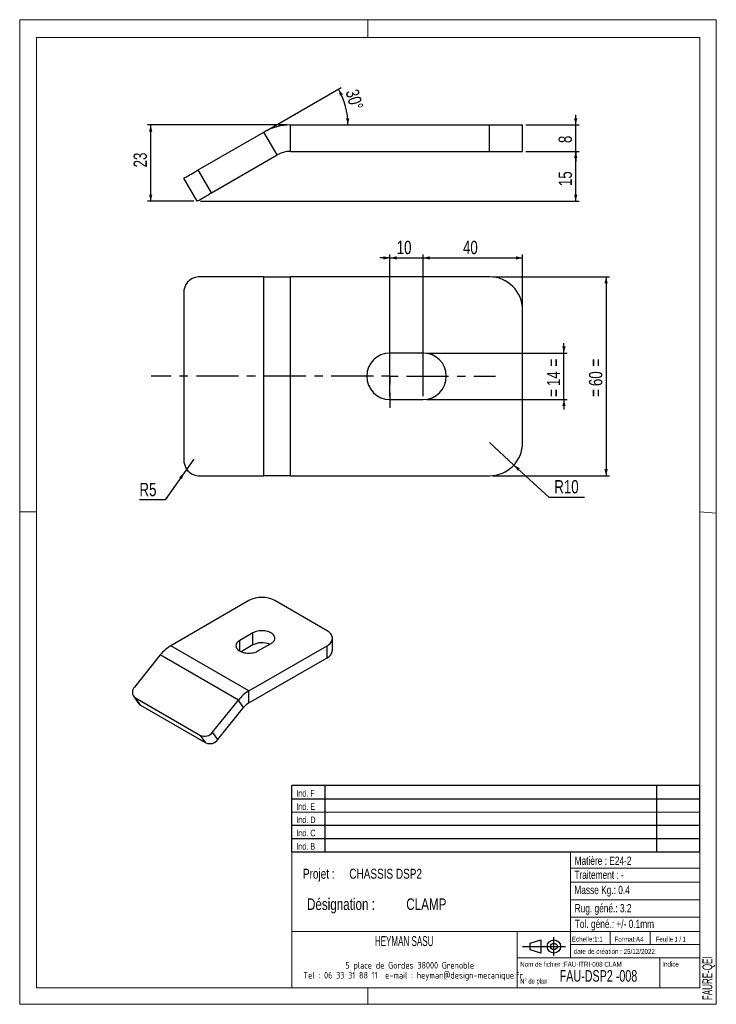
# Model space of a CAD drawing. Header units: millimetres. Extents: x 0 to 210, y 0 to 297.
import ezdxf

# ---------------------------------------------------------------- set-up
doc = ezdxf.new("R2010")
doc.units = ezdxf.units.MM
doc.linetypes.add('CENTERX2', pattern=[20.32, 12.7, -2.54, 2.54, -2.54])
for name, color, linetype in [('COTES', 1, 'Continuous'), ('NOTES', 6, 'Continuous'), ('TRAIT-MIXTES', 3, 'CENTERX2')]:
    doc.layers.add(name, color=color, linetype=linetype)
doc.layers.add('TRAIT-FORT', color=4, linetype='Continuous', lineweight=25)
doc.styles.add('SLDTEXTSTYLE0', font='TXT', dxfattribs={"width": 0.75})
doc.styles.add('SLDTEXTSTYLE1', font='TXT', dxfattribs={"width": 0.605})
doc.styles.add('SLDTEXTSTYLE2', font='TXT', dxfattribs={"width": 0.692308})
doc.styles.add('SLDTEXTSTYLE3', font='TXT', dxfattribs={"width": 0.7})
doc.styles.add('SLDTEXTSTYLE4', font='TXT', dxfattribs={"width": 0.692083})
doc.styles.add('SLDTEXTSTYLE5', font='ISOCP3', dxfattribs={"width": 0.96})
doc.dimstyles.new('SLDDIMSTYLE0', dxfattribs={"dimtxt": 4, "dimasz": 2, "dimexe": 0, "dimexo": 0.0625, "dimgap": 1, "dimtad": 1, "dimdec": 1, "dimrnd": 1e-09, "dimzin": 12, "dimdsep": 46, "dimtxsty": 'SLDTEXTSTYLE0', "dimsah": 1, "dimcen": 0.09, "dimadec": 0, "dimazin": 3, "dimtfac": 1, "dimtdec": 1, "dimtmove": 0, "dimatfit": 0, "dimfxl": 1, "dimfrac": 2, "dimtolj": 1, "dimtzin": 12, "dimarcsym": 0})
doc.dimstyles.new('SLDDIMSTYLE1', dxfattribs={"dimtxt": 4, "dimasz": 2, "dimexe": 0, "dimexo": 0.0625, "dimgap": 1, "dimtad": 1, "dimdec": 1, "dimrnd": 1e-09, "dimzin": 12, "dimdsep": 46, "dimtxsty": 'SLDTEXTSTYLE0', "dimsah": 1, "dimcen": 0.09, "dimadec": 0, "dimazin": 3, "dimtfac": 1, "dimtdec": 1, "dimtofl": 0, "dimtmove": 0, "dimatfit": 3, "dimfxl": 1, "dimfrac": 2, "dimtolj": 1, "dimtzin": 12, "dimarcsym": 0})
doc.dimstyles.new('SLDDIMSTYLE2', dxfattribs={"dimtxt": 4, "dimasz": 2, "dimexe": 0, "dimexo": 0.0625, "dimgap": 1, "dimtad": 1, "dimdec": 4, "dimzin": 12, "dimdsep": 46, "dimtxsty": 'SLDTEXTSTYLE0', "dimsah": 1, "dimcen": 0.09, "dimazin": 3, "dimtfac": 1, "dimtofl": 0, "dimtmove": 0, "dimatfit": 3, "dimfxl": 1, "dimfrac": 2, "dimtolj": 1, "dimtzin": 12, "dimarcsym": 0})
doc.dimstyles.new('SLDDIMSTYLE3', dxfattribs={"dimtxt": 4, "dimasz": 2, "dimexe": 0, "dimexo": 0.0625, "dimgap": 1, "dimtad": 0, "dimtih": 1, "dimtoh": 1, "dimdec": 1, "dimrnd": 1e-09, "dimzin": 12, "dimdsep": 46, "dimtxsty": 'SLDTEXTSTYLE0', "dimsah": 1, "dimcen": 0, "dimadec": 0, "dimazin": 3, "dimtfac": 1, "dimtdec": 1, "dimtofl": 0, "dimtmove": 0, "dimatfit": 3, "dimfxl": 1, "dimfrac": 2, "dimtolj": 1, "dimtzin": 12, "dimarcsym": 0})

# ---------------------------------------------------------------- blocks, each defined once
blk = doc.blocks.new('Bloc2')
for p, q in [((2.32, 3.8), (5.55, 4.8)), ((2.32, 1.8), (2.32, 3.8)), ((5.55, 4.8), (5.55, 0.8)), ((9.48, 0), (9.48, 5.6)), ((0, 2.8), (12.98, 2.8)), ((5.55, 0.8), (2.32, 1.8))]:
    blk.add_line(p, q)
for radius in [2, 1]:
    blk.add_circle((9.48, 2.8), radius)
blk = doc.blocks.new('TAB MODIFS')
for p, q in [((123, 20), (0, 20)), ((0, 0), (0, 20)), ((10, 20), (10, 0)), ((110, 20), (110, 0)), ((123, 0), (123, 20)), ((0, 16), (123, 16)), ((0, 8), (123, 8)), ((0, 4), (123, 4)), ((0, 0), (123, 0))]:
    blk.add_line(p, q)
at = {"color": 7, "linetype": 'Continuous', "lineweight": 18}
blk.add_line((0, 12), (123, 12), dxfattribs=at)
at = {"color": 7}
for tag in ['AUTOATTR0', 'AUTOATTR1', 'AUTOATTR2', 'AUTOATTR3', 'AUTOATTR4', 'AUTOATTR5', 'AUTOATTR6', 'AUTOATTR7', 'AUTOATTR8', 'AUTOATTR9']:
    blk.add_attdef(tag, (0, 0), '', height=1, dxfattribs=at)
at = {"layer": 'NOTES', "color": 211, "char_height": 2, "attachment_point": 1, "style": 'SLDTEXTSTYLE0'}
for s, insert in [('Ind. F', (1.36, 18.66)), ('Ind. E', (1.36, 14.66)), ('Ind. D', (1.36, 10.66)), ('Ind. C', (1.36, 6.66)), ('Ind. B', (1.36, 2.66))]:
    blk.add_mtext(s, dxfattribs=dict(at, insert=insert))
blk = doc.blocks.new('SW_NOTE_0')
at = {"layer": 'NOTES', "color": 0, "char_height": 3.5, "attachment_point": 1, "style": 'SLDTEXTSTYLE0'}
for s, insert in [('Désignation :', (0, 4.51)), ('CLAMP', (29.93, 4.51))]:
    blk.add_mtext(s, dxfattribs=dict(at, insert=insert))
blk = doc.blocks.new('SW_NOTE_1')
at = {"layer": 'NOTES', "color": 0, "char_height": 3, "attachment_point": 1, "style": 'SLDTEXTSTYLE0'}
for s, insert in [('Projet :', (0, 3.87)), ('CHASSIS DSP2', (13.98, 3.87))]:
    blk.add_mtext(s, dxfattribs=dict(at, insert=insert))
blk = doc.blocks.new('SW_NOTE_2')
at = {"layer": 'NOTES', "color": 0, "char_height": 2, "attachment_point": 2, "style": 'SLDTEXTSTYLE5'}
for s, insert in [('5 place de Gordes 38000 Grenoble', (20.94, 2.58)), ('Tel : 06 33 31 88 11  e-mail : heyman@design-mecanique.fr', (22, -0.42))]:
    blk.add_mtext(s, dxfattribs=dict(at, insert=insert))
blk = doc.blocks.new('_D')
at = {"layer": 'COTES', "color": 1, "transparency": 16777216}
for p, q in [((167.6, 265.26), (167.6, 268.26)), ((152.6, 265.26), (168.6, 265.26)), ((167.6, 257.26), (167.6, 265.26)), ((152.6, 257.26), (168.6, 257.26)), ((167.6, 257.26), (167.6, 254.26))]:
    blk.add_line(p, q, dxfattribs=at)
for points in [[(167.6, 265.26), (168.1, 267.26), (167.1, 267.26)], [(167.6, 257.26), (167.1, 255.26), (168.1, 255.26)]]:
    blk.add_solid(points, dxfattribs=at)
at = {"layer": 'COTES', "color": 1, "transparency": 16777216, "insert": (162.44, 259.78), "char_height": 4, "attachment_point": 1, "rotation": 90, "style": 'SLDTEXTSTYLE0'}
blk.add_mtext('8', dxfattribs=at)
blk = doc.blocks.new('_D_1')
at = {"layer": 'COTES', "color": 1, "transparency": 16777216}
for p, q in [((80.6, 265.26), (38.47, 265.26)), ((39.47, 242.26), (39.47, 265.26)), ((52.47, 242.26), (38.47, 242.26))]:
    blk.add_line(p, q, dxfattribs=at)
for points in [[(39.47, 265.26), (38.97, 263.26), (39.97, 263.26)], [(39.47, 242.26), (39.97, 244.26), (38.97, 244.26)]]:
    blk.add_solid(points, dxfattribs=at)
at = {"layer": 'COTES', "color": 1, "transparency": 16777216, "insert": (34.31, 252.45), "char_height": 4, "attachment_point": 1, "rotation": 90, "style": 'SLDTEXTSTYLE0'}
blk.add_mtext('23', dxfattribs=at)
blk = doc.blocks.new('_D_2')
at = {"layer": 'COTES', "color": 1, "transparency": 16777216}
blk.add_line((74.46, 263.62), (96.91, 276.58), dxfattribs=at)
blk.add_arc((77.31, 265.26), 21.64, 360, 30, dxfattribs=at)
for points in [[(96.05, 276.08), (96.52, 274.07), (97.41, 274.53)], [(98.95, 265.26), (99.35, 267.28), (98.35, 267.24)]]:
    blk.add_solid(points, dxfattribs=at)
at = {"layer": 'COTES', "color": 1, "transparency": 16777216, "insert": (102.02, 276.37), "char_height": 4, "attachment_point": 1, "rotation": 285.6699, "style": 'SLDTEXTSTYLE0'}
blk.add_mtext('30°', dxfattribs=at)
blk = doc.blocks.new('_D_3')
at = {"layer": 'COTES', "color": 1, "transparency": 16777216}
for p, q in [((152.6, 257.26), (168.6, 257.26)), ((167.6, 242.26), (167.6, 257.26)), ((54.47, 242.26), (168.6, 242.26))]:
    blk.add_line(p, q, dxfattribs=at)
for points in [[(167.6, 257.26), (167.1, 255.26), (168.1, 255.26)], [(167.6, 242.26), (168.1, 244.26), (167.1, 244.26)]]:
    blk.add_solid(points, dxfattribs=at)
at = {"layer": 'COTES', "color": 1, "transparency": 16777216, "insert": (162.44, 246.8), "char_height": 4, "attachment_point": 1, "rotation": 90, "style": 'SLDTEXTSTYLE0'}
blk.add_mtext('15', dxfattribs=at)
blk = doc.blocks.new('_D_4')
at = {"layer": 'COTES', "color": 1, "transparency": 16777216}
for p, q in [((164.05, 196.43), (164.05, 199.43)), ((122.6, 196.43), (165.05, 196.43)), ((164.05, 182.43), (164.05, 196.43)), ((122.6, 182.43), (165.05, 182.43)), ((164.05, 182.43), (164.05, 179.43))]:
    blk.add_line(p, q, dxfattribs=at)
for points in [[(164.05, 196.43), (164.55, 198.43), (163.55, 198.43)], [(164.05, 182.43), (163.55, 180.43), (164.55, 180.43)]]:
    blk.add_solid(points, dxfattribs=at)
at = {"layer": 'COTES', "color": 1, "transparency": 16777216, "char_height": 4, "attachment_point": 1, "rotation": 90, "style": 'SLDTEXTSTYLE0'}
for s, insert in [('=', (158.9, 192.39)), ('14', (158.9, 186.48)), ('=', (158.9, 183.24))]:
    blk.add_mtext(s, dxfattribs=dict(at, insert=insert))
blk = doc.blocks.new('_D_5')
at = {"layer": 'COTES', "color": 1, "transparency": 16777216}
for p, q in [((111.6, 183.43), (111.6, 226.14)), ((121.6, 183.43), (121.6, 226.14)), ((111.6, 225.14), (108.6, 225.14)), ((111.6, 225.14), (121.6, 225.14)), ((121.6, 225.14), (124.6, 225.14))]:
    blk.add_line(p, q, dxfattribs=at)
for points in [[(111.6, 225.14), (109.6, 225.64), (109.6, 224.64)], [(121.6, 225.14), (123.6, 224.64), (123.6, 225.64)]]:
    blk.add_solid(points, dxfattribs=at)
at = {"layer": 'COTES', "color": 1, "transparency": 16777216, "insert": (113.64, 230.3), "char_height": 4, "attachment_point": 1, "style": 'SLDTEXTSTYLE0'}
blk.add_mtext('10', dxfattribs=at)
blk = doc.blocks.new('_D_6')
at = {"layer": 'COTES', "color": 1, "transparency": 16777216}
for p, q in [((142.6, 219.43), (177.77, 219.43)), ((176.77, 219.43), (176.77, 159.43)), ((142.6, 159.43), (177.77, 159.43))]:
    blk.add_line(p, q, dxfattribs=at)
for points in [[(176.77, 219.43), (176.27, 217.43), (177.27, 217.43)], [(176.77, 159.43), (177.27, 161.43), (176.27, 161.43)]]:
    blk.add_solid(points, dxfattribs=at)
at = {"layer": 'COTES', "color": 1, "transparency": 16777216, "char_height": 4, "attachment_point": 1, "rotation": 90, "style": 'SLDTEXTSTYLE0'}
for s, insert in [('=', (171.61, 192.39)), ('60', (171.61, 186.48)), ('=', (171.61, 183.24))]:
    blk.add_mtext(s, dxfattribs=dict(at, insert=insert))
blk = doc.blocks.new('_D_7')
at = {"layer": 'COTES', "color": 1, "transparency": 16777216}
for p, q in [((141.6, 169.43), (148.96, 162.67)), ((148.96, 162.67), (159.54, 152.96)), ((159.54, 152.96), (170.28, 152.96))]:
    blk.add_line(p, q, dxfattribs=at)
blk.add_solid([(148.96, 162.67), (150.1, 160.95), (150.78, 161.69)], dxfattribs=at)
at = {"layer": 'COTES', "color": 1, "transparency": 16777216, "insert": (161.13, 158.12), "char_height": 4, "attachment_point": 1, "style": 'SLDTEXTSTYLE0'}
blk.add_mtext('R10', dxfattribs=at)
blk = doc.blocks.new('_D_8')
at = {"layer": 'COTES', "color": 1, "transparency": 16777216}
for p, q in [((52.46, 164.43), (49.6, 160.33)), ((49.6, 160.33), (43.87, 152.12)), ((43.87, 152.12), (36.08, 152.12))]:
    blk.add_line(p, q, dxfattribs=at)
blk.add_solid([(49.6, 160.33), (48.04, 158.98), (48.86, 158.41)], dxfattribs=at)
at = {"layer": 'COTES', "color": 1, "transparency": 16777216, "insert": (36.08, 157.27), "char_height": 4, "attachment_point": 1, "style": 'SLDTEXTSTYLE0'}
blk.add_mtext('R5', dxfattribs=at)
blk = doc.blocks.new('_D_9')
at = {"layer": 'COTES', "color": 1, "transparency": 16777216}
for p, q in [((111.6, 199.93), (111.6, 226.14)), ((151.6, 210.43), (151.6, 226.14)), ((111.6, 225.14), (151.6, 225.14))]:
    blk.add_line(p, q, dxfattribs=at)
for points in [[(111.6, 225.14), (113.6, 224.64), (113.6, 225.64)], [(151.6, 225.14), (149.6, 225.64), (149.6, 224.64)]]:
    blk.add_solid(points, dxfattribs=at)
at = {"layer": 'COTES', "color": 1, "transparency": 16777216, "insert": (133.61, 230.3), "char_height": 4, "attachment_point": 1, "style": 'SLDTEXTSTYLE0'}
blk.add_mtext('40', dxfattribs=at)
blk = doc.blocks.new('SW_CENTERMARKSYMBOL_0')
at = {"layer": 'TRAIT-MIXTES', "color": 0}
for p, q in [((0, 5), (0, 9.5)), ((0, 5), (0, 9.5)), ((-5, 0), (-72.02, 0)), ((-5, 0), (-9.5, 0)), ((0, 0), (-2.5, 0)), ((0, 0), (-2.5, 0)), ((0, 0), (0, 2.5)), ((0, 0), (0, 2.5)), ((0, 0), (0, -2.5)), ((0, 0), (2.5, 0)), ((0, 0), (0, -2.5)), ((0, 0), (2.5, 0)), ((5, 0), (9.5, 0)), ((5, 0), (31.85, 0)), ((0, -5), (0, -9.5)), ((0, -5), (0, -9.5))]:
    blk.add_line(p, q, dxfattribs=at)

msp = doc.modelspace()

# ---------------------------------------------------------------- linework, layer by layer
at = {"color": 7, "linetype": 'Continuous', "lineweight": 18}
for p, q in [((-0.01708, 297.00001), (209.98292, 297.00001)), ((-0.01708, 297.00001), (-0.01708, 0.00001)), ((104.98292, 297.00001), (104.98292, 291.62682)), ((209.98292, 297.00001), (209.98292, 0.00001)), ((5.00001, 291.62682), (205.00002, 291.62682)), ((5.00001, 291.62682), (5.00001, 148.50908)), ((205.00002, 291.62682), (204.99989, 5.00007)), ((-0.01708, 148.50908), (5.00001, 148.50908)), ((5.00001, 148.50908), (5.00001, 5.00007)), ((204.99996, 148.51843), (209.98292, 148.1054)), ((5.00001, 67.69225), (5.00001, 5.00007)), ((81.99989, 46.00007), (81.99989, 5.00007)), ((204.99989, 46.00007), (81.99989, 46.00007)), ((165.99989, 46.00007), (165.99989, 14.00007)), ((204.99989, 46.00007), (204.99989, 5.00007)), ((165.99989, 41.1141), (204.99989, 41.1141)), ((165.99989, 36.79806), (204.99989, 36.79806)), ((165.99989, 31.55305), (204.9999, 31.55305)), ((165.99989, 26.26487), (204.99989, 26.26487)), ((81.99989, 22.00007), (204.99989, 22.00007)), ((149.99989, 22.00007), (149.99989, 5.00007)), ((177.99989, 22.00007), (177.99989, 18.00007)), ((189.99989, 22.00007), (189.99989, 18.00007)), ((165.99989, 18.00007), (204.99989, 18.00007)), ((149.99989, 14.00007), (204.99989, 14.00007)), ((192.99989, 14.00007), (192.99989, 5.00007)), ((5.00001, 5.00007), (204.99989, 5.00007)), ((81.99989, 5.00007), (204.99989, 5.00007)), ((104.98292, 0.00001), (104.98292, 5.00007)), ((-0.01708, 0.00001), (209.98292, 0.00001))]:
    msp.add_line(p, q, dxfattribs=at)
at = {"layer": 'TRAIT-FORT', "color": 4, "linetype": 'Continuous', "lineweight": 25}
for p, q in [((81.59553, 257.26051), (81.59553, 265.26051)), ((81.59553, 265.26051), (141.59553, 265.26051)), ((141.59553, 257.26051), (141.59553, 265.26051)), ((141.59553, 265.26051), (151.59553, 265.26051)), ((151.59553, 257.26051), (151.59553, 265.26051)), ((53.8013, 251.68871), (73.59552, 263.11692)), ((77.59553, 256.18871), (73.59552, 263.11692)), ((57.8013, 244.76051), (77.59553, 256.18871)), ((81.59553, 257.26051), (141.59553, 257.26051)), ((141.59553, 257.26051), (151.59553, 257.26051)), ((57.8013, 244.76051), (53.8013, 251.68871)), ((53.47117, 242.26051), (49.47117, 249.18871)), ((73.59552, 219.43335), (53.8013, 219.43335)), ((73.59552, 159.43335), (73.59552, 219.43335)), ((73.59552, 219.43335), (81.59553, 219.43335)), ((141.59553, 219.43335), (81.59553, 219.43335)), ((81.59553, 159.43335), (81.59553, 219.43335)), ((49.47117, 214.43335), (49.47117, 164.43335)), ((151.59553, 169.43335), (151.59553, 209.43335)), ((121.59553, 196.43335), (111.59553, 196.43335)), ((111.59553, 182.43335), (121.59553, 182.43335)), ((53.8013, 159.43335), (73.59552, 159.43335)), ((81.59553, 159.43335), (73.59552, 159.43335)), ((81.59553, 159.43335), (141.59553, 159.43335)), ((69.06815, 121.76638), (45.49792, 108.15957)), ((92.63837, 112.69517), (76.92489, 121.76638)), ((70.24666, 112.01483), (66.31829, 109.74703)), ((70.24666, 108.38576), (70.24666, 112.01483)), ((94.26556, 106.7983), (94.26556, 110.42737)), ((69.06815, 94.55277), (45.49792, 108.15957)), ((66.31829, 106.57211), (66.31829, 109.74703)), ((70.24666, 108.38576), (66.73992, 106.36136)), ((69.06815, 94.55277), (92.63837, 108.15957)), ((71.81801, 106.57211), (75.74638, 108.83991)), ((92.63837, 104.5305), (92.63837, 108.15957)), ((42.35523, 105.37293), (34.57932, 95.69977)), ((65.92545, 91.76613), (42.35523, 105.37293)), ((69.06815, 90.9237), (92.63837, 104.5305)), ((34.27089, 92.96861), (35.84223, 90.73286)), ((34.84247, 92.4498), (54.48432, 81.1108)), ((36.41382, 90.21405), (34.84247, 92.4498)), ((69.06815, 90.9237), (69.06815, 94.55277)), ((36.41382, 90.21405), (56.05567, 78.87505)), ((58.14954, 82.09297), (65.92545, 91.76613)), ((59.72089, 79.85722), (67.4968, 89.53038)), ((67.4968, 89.53038), (65.92545, 91.76613)), ((56.05567, 78.87505), (54.48432, 81.1108)), ((59.72089, 79.85722), (58.14954, 82.09297))]:
    msp.add_line(p, q, dxfattribs=at)
at = {"layer": 'TRAIT-FORT', "color": 4, "linetype": 'Continuous', "lineweight": 25, "flags": 128}
for points in [[(49.47117, 249.18871), (49.50822, 249.2101), (49.61872, 249.2739), (49.80078, 249.37901), (50.0513, 249.52365), (50.36597, 249.70533), (50.73943, 249.92095), (51.16528, 250.16681), (51.63623, 250.43871), (52.14423, 250.732), (52.68058, 251.04167), (53.2361, 251.3624), (53.8013, 251.68871)], [(53.47117, 242.26051), (53.50821, 242.2819), (53.61872, 242.3457), (53.80078, 242.45081), (54.0513, 242.59545), (54.36598, 242.77713), (54.73944, 242.99274), (55.16528, 243.23861), (55.63624, 243.51051), (56.14423, 243.8038), (56.68058, 244.11346), (57.2361, 244.43419), (57.8013, 244.76051)], [(75.74638, 108.83991), (76.03698, 109.02763), (76.28934, 109.23296), (76.50029, 109.4533), (76.66718, 109.6859), (76.78791, 109.92781), (76.86096, 110.17601), (76.88541, 110.42737), (76.86096, 110.67874), (76.78791, 110.92694), (76.66718, 111.16885), (76.50029, 111.40145), (76.28934, 111.62179), (76.03698, 111.82711), (75.74638, 112.01483), (75.4212, 112.18259), (75.06553, 112.32828), (74.68385, 112.45006), (74.28094, 112.5464), (73.86188, 112.61609), (73.43194, 112.65827), (72.99652, 112.67238), (72.5611, 112.65827), (72.13116, 112.6161), (71.7121, 112.5464), (71.30919, 112.45006), (70.92751, 112.32828), (70.57184, 112.18259), (70.24666, 112.01483)], [(92.63837, 108.15957), (92.98408, 108.37849), (93.29332, 108.61489), (93.56346, 108.86676), (93.79219, 109.13194), (93.97756, 109.40817), (94.11799, 109.69309), (94.21228, 109.98429), (94.25963, 110.27926), (94.25963, 110.57549), (94.21228, 110.87046), (94.11799, 111.16165), (93.97756, 111.44658), (93.79219, 111.72281), (93.56346, 111.98799), (93.29332, 112.23985), (92.98408, 112.47625), (92.63837, 112.69517)], [(66.31829, 109.74703), (66.02769, 109.55931), (65.77533, 109.35399), (65.56438, 109.13365), (65.39749, 108.90105), (65.27676, 108.65914), (65.20371, 108.41094), (65.17926, 108.15957), (65.20371, 107.90821), (65.27676, 107.66001), (65.39749, 107.41809), (65.56438, 107.1855), (65.77533, 106.96516), (66.02769, 106.75983), (66.31829, 106.57211), (66.64347, 106.40436), (66.99914, 106.25867), (67.38082, 106.13689), (67.78373, 106.04055), (68.20279, 105.97085), (68.63273, 105.92868), (69.06815, 105.91457), (69.50357, 105.92868), (69.93351, 105.97085), (70.35257, 106.04055), (70.75547, 106.13689), (71.13716, 106.25867), (71.49283, 106.40436), (71.81801, 106.57211)]]:
    msp.add_lwpolyline(points, dxfattribs=at)
at = {"layer": 'TRAIT-FORT', "color": 4, "linetype": 'Continuous', "lineweight": 25}
for centre, radius, start, end in [((81.59553, 249.26051), 16, 90, 120), ((81.59553, 249.26051), 8, 90, 120), ((54.16214, 214.74585), 4.70137, 94.4019684, 183.811212), ((141.59553, 209.43335), 10, 0, 90), ((111.59553, 189.43335), 7, 90, 270), ((121.59553, 189.43335), 7, 270, 90), ((141.59553, 169.43335), 10, 270, 0), ((54.16214, 164.12085), 4.70137, 176.188788, 265.5980316), ((72.99652, 114.20522), 8.52075, 62.5460388, 117.4539612), ((51.47539, 98.25292), 11.5703, 121.1059023, 142.0212586), ((73.0135, 103.00249), 6.05268, 67.5512576, 117.2017752), ((91.5242, 107.04761), 2.75267, 293.8761252, 354.8037114), ((36.04431, 94.18275), 2.10892, 134.0003698, 235.2579062), ((75.04561, 84.64612), 11.5703, 121.1059023, 142.0212586), ((37.29635, 91.76062), 1.78065, 215.2524535, 240.289286), ((72.05688, 85.97038), 5.78515, 121.1058959, 142.021265), ((55.70991, 83.86714), 3.01653, 246.0279758, 323.9743046), ((57.28126, 81.63139), 3.01653, 246.0279816, 323.9742988)]:
    msp.add_arc(centre, radius, start, end, dxfattribs=at)

# ---------------------------------------------------------------- block references
for name, p in [('TAB MODIFS', (81.99345, 45.98993)), ('Bloc2', (151.5598, 14.63436))]:
    msp.add_blockref(name, p)
at = {"layer": 'NOTES', "color": 211}
for name, p in [('SW_NOTE_1', (85.36713, 37.00908)), ('SW_NOTE_0', (86.5923, 27.44498)), ('SW_NOTE_2', (96.62542, 10.19141))]:
    msp.add_blockref(name, p, dxfattribs=at)
at = {"layer": 'TRAIT-MIXTES', "color": 3}
msp.add_blockref('SW_CENTERMARKSYMBOL_0', (111.59553, 189.43335), dxfattribs=at)

# ---------------------------------------------------------------- texts
at = {"layer": 'NOTES', "color": 211}
for s, insert, char_height, attachment_point, style in [('Matière : E24-2', (167.26638, 44.55517), 2.5, 1, 'SLDTEXTSTYLE0'), ('Traitement : -', (167.1954, 40.31783), 2.5, 1, 'SLDTEXTSTYLE0'), ('Masse Kg.: 0.4', (167.1954, 35.75001), 2.5, 1, 'SLDTEXTSTYLE0'), ('Rug. géné.: 3.2', (167.28463, 30.23562), 2.5, 1, 'SLDTEXTSTYLE0'), ('Tol. géné.: +/- 0.1mm', (167.32348, 25.4994), 2.5, 1, 'SLDTEXTSTYLE0'), ('HEYMAN SASU', (115.8788, 20.57008), 3, 2, 'SLDTEXTSTYLE1'), ('Echelle:1:1', (166.45335, 20.40482), 1.5, 1, 'SLDTEXTSTYLE0'), ('Format:A4', (179.28917, 20.38022), 1.5, 1, 'SLDTEXTSTYLE0'), ('Feuille 1 / 1', (191.80627, 20.38405), 1.5, 1, 'SLDTEXTSTYLE2'), ('date de création : 25/12/2022', (167.00885, 16.69482), 1.5, 1, 'SLDTEXTSTYLE0'), ('Nom de fichier :FAU-ITRI-008 CLAM', (150.85229, 12.81543), 1.5, 1, 'SLDTEXTSTYLE0'), ('Indice', (193.69258, 12.86023), 1.5, 1, 'SLDTEXTSTYLE0'), ('FAU-DSP2 -008', (162.75595, 10.32954), 3.5, 1, 'SLDTEXTSTYLE4'), ('N° de plan', (150.87802, 7.76509), 1.5, 1, 'SLDTEXTSTYLE3')]:
    msp.add_mtext(s, dxfattribs=dict(at, insert=insert, char_height=char_height, attachment_point=attachment_point, style=style))
at = {"layer": 'NOTES', "color": 211, "insert": (205.79594, 1.25642), "char_height": 3, "attachment_point": 1, "rotation": 90, "style": 'SLDTEXTSTYLE1'}
msp.add_mtext('FAURE-QEI', dxfattribs=at)

# ---------------------------------------------------------------- dimensions: what is measured, and where the dimension line sits
at = {"layer": 'COTES', "color": 1}
dim = msp.add_angular_dim_2l(base=(98.20871, 270.86075), line1=((73.59553, 263.11692), (49.47117, 249.18871)), line2=((81.59553, 265.26051), (151.59553, 265.26051)), dimstyle='SLDDIMSTYLE2', dxfattribs=at)
dim.commit()
dim.dimension.update_dxf_attribs({"geometry": '_D_2', "text_midpoint": (98.14181, 271.10473), "dimtype": 162})
for base, p1, p2, angle, dimstyle, picture, middle in [((167.59553, 265.26051), (151.59553, 257.26051), (151.59553, 265.26051), 90, 'SLDDIMSTYLE0', '_D', (167.59553, 261.26051)), ((39.47117, 265.26051), (53.47117, 242.26051), (81.59553, 265.26051), 90, 'SLDDIMSTYLE1', '_D_1', (39.47117, 255.40071)), ((167.59553, 257.26051), (53.47117, 242.26051), (151.59553, 257.26051), 90, 'SLDDIMSTYLE1', '_D_3', (167.59553, 249.76051)), ((151.59553, 225.14327), (111.59553, 198.93335), (151.59553, 209.43335), 0, 'SLDDIMSTYLE1', '_D_9', (136.57035, 225.14327))]:
    dim = msp.add_linear_dim(base=base, p1=p1, p2=p2, angle=angle, dimstyle=dimstyle, dxfattribs=at)
    dim.commit()
    dim.dimension.update_dxf_attribs({"geometry": picture, "text_midpoint": middle, "dimtype": 160})
dim = msp.add_linear_dim(base=(121.59553, 225.14327), p1=(111.59553, 182.43335), p2=(121.59553, 182.43335), dimstyle='SLDDIMSTYLE0', dxfattribs=at)
dim.commit()
dim.dimension.update_dxf_attribs({"geometry": '_D_5', "text_midpoint": (116.59553, 225.14327), "dimtype": 160})
for base, p1, p2, dimstyle, picture, middle in [((173.59553, 159.43335), (141.59553, 219.43335), (141.59553, 159.43335), 'SLDDIMSTYLE1', '_D_6', (173.59553, 189.43335)), ((160.87633, 196.43335), (121.59553, 182.43335), (121.59553, 196.43335), 'SLDDIMSTYLE0', '_D_4', (160.87633, 189.43335))]:
    dim = msp.add_linear_dim(base=base, p1=p1, p2=p2, angle=90, text='=<>=', dimstyle=dimstyle, dxfattribs=at)
    dim.commit()
    dim.dimension.update_dxf_attribs({"geometry": picture, "text_midpoint": middle, "dimtype": 160})
for center, mpoint, picture, middle in [((141.59553, 169.43335), (148.96341, 162.67212), '_D_7', (165.70582, 156.13833)), ((52.45593, 164.43335), (49.59598, 160.33205), '_D_8', (39.18213, 155.29121))]:
    dim = msp.add_radius_dim(center=center, mpoint=mpoint, dimstyle='SLDDIMSTYLE3', dxfattribs=at)
    dim.commit()
    dim.dimension.update_dxf_attribs({"geometry": picture, "text_midpoint": middle, "dimtype": 164})

doc.saveas('drawing.dxf')
